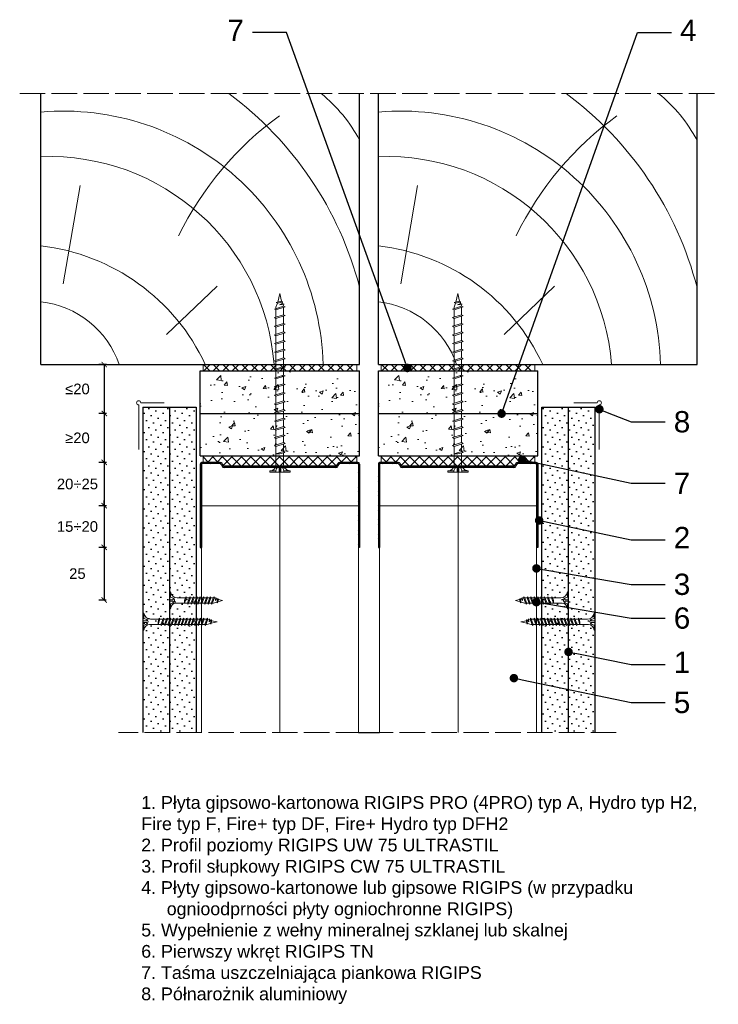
# Model space of a CAD drawing. Header units: millimetres. Extents: x 2112 to 3642, y 705 to 1168.
# Tile 2 of 3: x 2672 to 3001, y 705 to 1168. Entities that reach past the tile are written whole.
import ezdxf
from ezdxf import colors
from ezdxf.entities.mleader import LeaderData, LeaderLine
from ezdxf.math import Vec2, Vec3

# ---------------------------------------------------------------- set-up
doc = ezdxf.new("R2010")
doc.units = ezdxf.units.MM
doc.linetypes.add('ACAD_ISO02W100', pattern=[15, 12, -3])
for name, color, linetype, lineweight in [('_ISOVER WELNA', 7, 'BATTING', 9), ('_RIGIPS AKCESORIA', 7, 'Continuous', 18), ('_RIGIPS G-K', 7, 'Continuous', 25), ('_RIGIPS PROFIL', 7, 'Continuous', 18), ('KRESKOWANIE', 7, 'Continuous', 9), ('OPISY', 7, 'Continuous', 9), ('PRZERYWANA', 7, 'ACAD_ISO02W100', 9), ('WYMIARY', 7, 'Continuous', 25)]:
    doc.layers.add(name, color=color, linetype=linetype, lineweight=lineweight)
doc.styles.get("Standard").update_dxf_attribs({"font": 'arial.ttf'})
doc.linetypes.add('BATTING', pattern='A,0.00254,-2.54,[134,ltypeshp.shx,S=2.54,R=0,X=-2.54,Y=0],-5.08,[134,ltypeshp.shx,S=2.54,R=180,X=2.54,Y=0],-2.54', length=10.16254)
doc.dimstyles.new('ISO-25', dxfattribs={"dimtxt": 5, "dimasz": 2.5, "dimexe": 2.5, "dimexo": 0.625, "dimtad": 1, "dimtxsty": 'Standard', "dimblk": 'ARCHTICK', "dimcen": 2.5, "dimadec": 0, "dimazin": 0, "dimtfac": 1, "dimtmove": 0, "dimatfit": 3, "dimfxl": 1, "dimfxlon": 1, "dimarcsym": 0})
pattern_1 = [(225, (190.6797, -26), (1.122532, -3.367596), [0, -3.175])]
pattern_2 = [(225, (277.4797, -26), (1.122532, -3.367596), [0, -3.175])]
pattern_3 = [(50, (192.18, 0), (18.21847, -1.59391), [1.905, -20.955]), (355, (192.18, 0), (-3.52434, 19.10568), [1.524, -16.76406]), (100.45144, (193.698, -0.133), (14.69412, 17.51178), [1.619, -17.80902]), (46.1842, (192.18, 5.08), (27.1079, -4.20423), [2.8575, -31.4325]), (96.6356, (194.44, 4.73), (23.74041, 24.74261), [2.4285, -26.71356]), (351.1842, (192.18, 5.08), (23.7404, 24.7426), [2.286, -25.14597]), (21, (194.72, 3.81), (15.16144, -10.22652), [1.905, -20.955]), (326, (194.72, 3.81), (6.1802, 18.4188), [1.524, -16.764]), (71.45144, (195.983, 2.958), (21.34164, 8.19228), [1.619, -17.80899]), (37.5, (192.18, 0), (0.30886, 8.455504), [0, -16.5608, 0, -17.018, 0, -16.8275]), (7.5, (192.18, 0), (6.681966, 10.018057), [0, -9.7028, 0, -16.1798, 0, -6.4135]), (327.5, (186.5155, 0), (13.55906, -0.572874), [0, -6.35, 0, -19.812, 0, -26.289]), (317.5, (183.976, 0), (14.81292, 2.54265), [0, -8.255, 0, -13.1572, 0, -18.669])]
pattern_4 = [(50, (275.98, 0), (18.21847, -1.59391), [1.905, -20.955]), (355, (275.98, 0), (-3.52434, 19.10568), [1.524, -16.76406]), (100.45144, (277.498, -0.133), (14.69412, 17.51178), [1.619, -17.80902]), (46.1842, (275.98, 5.08), (27.1079, -4.20423), [2.8575, -31.4325]), (96.6356, (278.24, 4.73), (23.74041, 24.74261), [2.4285, -26.71356]), (351.1842, (275.98, 5.08), (23.7404, 24.7426), [2.286, -25.14597]), (21, (278.52, 3.81), (15.16144, -10.22652), [1.905, -20.955]), (326, (278.52, 3.81), (6.1802, 18.4188), [1.524, -16.764]), (71.45144, (279.783, 2.958), (21.34164, 8.19228), [1.619, -17.80899]), (37.5, (275.98, 0), (0.30886, 8.455504), [0, -16.5608, 0, -17.018, 0, -16.8275]), (7.5, (275.98, 0), (6.681966, 10.018057), [0, -9.7028, 0, -16.1798, 0, -6.4135]), (327.5, (270.3155, 0), (13.55906, -0.572874), [0, -6.35, 0, -19.812, 0, -26.289]), (317.5, (267.776, 0), (14.81292, 2.54265), [0, -8.255, 0, -13.1572, 0, -18.669])]

# ---------------------------------------------------------------- blocks, each defined once
blk = doc.blocks.new('UW 75 ULTRASTIL')
h = blk.add_hatch()
h.set_pattern_fill('ANSI31', color=256, scale=0.5, style=0)
h.paths.add_polyline_path([(-11.93, 0.56), (-11.6, 1.24, -0.286951), (-10.7, 1.8), (10.18, 1.8), (41.3, 1.8, -0.286951), (42.2, 1.24), (42.53, 0.56, 0.286951), (43.43, 0), (52, 0, 0.414214), (52.8, 0.8), (52.8, 40), (52.25, 40), (52.25, 0.8, -0.414214), (52, 0.55), (43.77, 0.55, -0.286951), (42.87, 1.11), (42.54, 1.79, 0.286951), (41.64, 2.35), (-11.04, 2.35, 0.286951), (-11.94, 1.79), (-12.27, 1.11, -0.286951), (-13.17, 0.55), (-21.4, 0.55, -0.414214), (-21.65, 0.8), (-21.65, 40), (-22.2, 40), (-22.2, 0.8, 0.414214), (-21.4, 0), (-12.83, 0, 0.286951)])
for p, q in [((-22.2, 0.8), (-22.2, 40)), ((-22.2, 40), (-21.65, 40)), ((-21.65, 0.8), (-21.65, 40)), ((52.25, 0.8), (52.25, 40)), ((52.8, 40), (52.25, 40)), ((52.8, 0.8), (52.8, 40)), ((-21.4, 0.55), (-13.17, 0.55)), ((-21.4, 0), (-12.83, 0)), ((-12.27, 1.11), (-11.94, 1.79)), ((-11.93, 0.56), (-11.6, 1.24)), ((-11.04, 2.35), (41.64, 2.35)), ((-10.7, 1.8), (41.3, 1.8)), ((42.53, 0.56), (42.2, 1.24)), ((42.87, 1.11), (42.54, 1.79)), ((43.43, 0), (52, 0)), ((43.77, 0.55), (52, 0.55))]:
    blk.add_line(p, q)
for centre, radius, start, end in [((-21.4, 0.8), 0.8, 180, 270), ((-21.4, 0.8), 0.25, 180, 270), ((-13.17, 1.55), 1, 270, 334.0435), ((-12.83, 1), 1, 270, 334.0435), ((-11.04, 1.35), 1, 90, 154.0435), ((-10.7, 0.8), 1, 90, 154.0435), ((41.3, 0.8), 1, 25.9565, 90), ((41.64, 1.35), 1, 25.9565, 90), ((43.43, 1), 1, 205.9565, 270), ((43.77, 1.55), 1, 205.9565, 270), ((52, 0.8), 0.8, 270, 0), ((52, 0.8), 0.25, 270, 0)]:
    blk.add_arc(centre, radius, start, end)
blk = doc.blocks.new('TN 25')
at = {"layer": '_RIGIPS AKCESORIA'}
for p, q in [((0, -0.84), (0, 7.16)), ((0, 7.16), (0.46, 7.16)), ((0.46, 4.78), (0, 4.78)), ((0.46, 7.16), (0.46, 4.78)), ((8.47, 4.46), (8.79, 5)), ((8.79, 5), (9.93, 2.01)), ((10.1, 4.46), (10.41, 5)), ((10.41, 5), (11.56, 2.01)), ((11.67, 4.46), (11.99, 5)), ((11.99, 5), (13.14, 2.01)), ((13.21, 4.46), (13.52, 5)), ((13.52, 5), (14.67, 2.01)), ((14.8, 4.46), (15.12, 5)), ((15.12, 5), (16.26, 2.01)), ((16.42, 4.46), (16.73, 5)), ((16.73, 5), (17.88, 2.01)), ((17.99, 4.46), (18.31, 5)), ((18.31, 5), (19.45, 2.01)), ((19.68, 4.46), (20, 5)), ((20, 5), (21.14, 2.01)), ((0, 3.5), (1.77, 3.5)), ((0, 2.83), (1.77, 2.83)), ((0.46, 1.64), (0, 1.64)), ((0.46, -0.84), (0.46, 1.64)), ((1.77, 3.5), (1.77, 4.2)), ((1.77, 2.83), (1.77, 2.18)), ((3.02, 4.46), (8.47, 4.46)), ((7.49, 2.01), (3.55, 2.01)), ((7.12, 4.46), (7.12, 3.18)), ((8.03, 2.01), (7.12, 4.46)), ((7.12, 3.18), (7.65, 1.53)), ((7.65, 1.53), (8.03, 2.01)), ((9.41, 2.01), (8.03, 2.01)), ((9.61, 1.51), (8.47, 4.46)), ((9, 4.46), (10.1, 4.46)), ((9.93, 2.01), (9.61, 1.51)), ((11.04, 2.01), (9.93, 2.01)), ((11.23, 1.51), (10.1, 4.46)), ((10.62, 4.46), (11.67, 4.46)), ((11.56, 2.01), (11.23, 1.51)), ((12.61, 2.01), (11.56, 2.01)), ((12.81, 1.51), (11.67, 4.46)), ((12.2, 4.46), (13.21, 4.46)), ((13.14, 2.01), (12.81, 1.51)), ((14.15, 2.01), (13.14, 2.01)), ((14.34, 1.51), (13.21, 4.46)), ((13.73, 4.46), (14.8, 4.46)), ((14.67, 2.01), (14.34, 1.51)), ((15.74, 2.01), (14.67, 2.01)), ((15.94, 1.51), (14.8, 4.46)), ((15.33, 4.46), (16.42, 4.46)), ((16.26, 2.01), (15.94, 1.51)), ((17.36, 2.01), (16.26, 2.01)), ((17.55, 1.51), (16.42, 4.46)), ((16.94, 4.46), (17.99, 4.46)), ((17.88, 2.01), (17.55, 1.51)), ((18.93, 2.01), (17.88, 2.01)), ((19.13, 1.51), (17.99, 4.46)), ((18.52, 4.46), (19.68, 4.46)), ((19.45, 2.01), (19.13, 1.51)), ((19.45, 2.01), (20.62, 2.01)), ((20.82, 1.51), (19.68, 4.46)), ((20.21, 4.46), (20.7, 4.46)), ((20.7, 4.46), (22.28, 3.98)), ((21.14, 2.01), (20.82, 1.51)), ((21.14, 2.01), (21.81, 2.12)), ((21.85, 1.83), (21.67, 3.28)), ((21.67, 3.28), (22.14, 2.4)), ((22.14, 2.4), (21.85, 1.83)), ((22.7, 2.36), (22.14, 2.4)), ((22.28, 3.98), (22.56, 4.37)), ((22.7, 2.36), (22.28, 3.98)), ((22.56, 4.37), (23.03, 2.71)), ((23.03, 2.71), (22.7, 2.36)), ((22.71, 3.85), (25, 3.24)), ((25, 3.24), (23.03, 2.71)), ((0, -0.84), (0.46, -0.84))]:
    blk.add_line(p, q, dxfattribs=at)
for centre, major_axis, ratio, start_param, end_param in [((3.09, 7.67), (0.17, 3.2), 0.826134, 1.773653, 3.180586), ((-0.04, 0.9), (0, 3.93), 0.848176, -0.720942, -0.151112), ((3.37, -1.57), (0.28, 3.57), 0.832181, 0.035984, 1.430787), ((-2.73, 15.91), (0, 14.76), 0.848176, 3.399396, 3.475072), ((0.59, 4.62), (0, 2.81), 0.848176, 3.475072, 3.862535), ((1.66, 3.18), (0, 0.895), 0.848176, -1.552777, -0.720942), ((1.66, 3.18), (0, 0.895), 0.848176, 3.862535, 4.730408)]:
    blk.add_ellipse(centre, major_axis=major_axis, ratio=ratio, start_param=start_param, end_param=end_param, dxfattribs=at)
blk = doc.blocks.new('TN 35')
at = {"layer": '_RIGIPS AKCESORIA'}
for p, q in [((0, -0.84), (0, 7.16)), ((0, 7.16), (0.46, 7.16)), ((0.46, 4.78), (0, 4.78)), ((0.46, 7.16), (0.46, 4.78)), ((8.47, 4.46), (8.79, 5)), ((8.79, 5), (9.93, 2.01)), ((10.1, 4.46), (10.41, 5)), ((10.41, 5), (11.56, 2.01)), ((11.67, 4.46), (11.99, 5)), ((11.99, 5), (13.14, 2.01)), ((13.21, 4.46), (13.52, 5)), ((13.52, 5), (14.67, 2.01)), ((14.8, 4.46), (15.12, 5)), ((15.12, 5), (16.26, 2.01)), ((16.42, 4.46), (16.73, 5)), ((16.73, 5), (17.88, 2.01)), ((17.99, 4.46), (18.31, 5)), ((18.31, 5), (19.45, 2.01)), ((19.57, 4.46), (19.88, 5)), ((19.88, 5), (21.03, 2.01)), ((21.14, 4.46), (21.46, 5)), ((21.46, 5), (22.6, 2.01)), ((22.72, 4.46), (23.03, 5)), ((23.03, 5), (24.18, 2.01)), ((24.29, 4.46), (24.61, 5)), ((24.61, 5), (25.75, 2.01)), ((25.87, 4.46), (26.18, 5)), ((26.18, 5), (27.33, 2.01)), ((27.44, 4.46), (27.76, 5)), ((27.76, 5), (28.9, 2.01)), ((29.13, 4.46), (29.45, 5)), ((29.45, 5), (30.59, 2.01)), ((0, 3.5), (1.77, 3.5)), ((0, 2.83), (1.77, 2.83)), ((0.46, 1.64), (0, 1.64)), ((0.46, -0.84), (0.46, 1.64)), ((1.77, 3.5), (1.77, 4.2)), ((1.77, 2.83), (1.77, 2.18)), ((3.02, 4.46), (8.47, 4.46)), ((7.49, 2.01), (3.55, 2.01)), ((7.12, 4.46), (7.12, 3.18)), ((8.03, 2.01), (7.12, 4.46)), ((7.12, 3.18), (7.65, 1.53)), ((7.65, 1.53), (8.03, 2.01)), ((9.41, 2.01), (8.03, 2.01)), ((9.61, 1.51), (8.47, 4.46)), ((9, 4.46), (10.1, 4.46)), ((9.93, 2.01), (9.61, 1.51)), ((11.04, 2.01), (9.93, 2.01)), ((11.23, 1.51), (10.1, 4.46)), ((10.62, 4.46), (11.67, 4.46)), ((11.56, 2.01), (11.23, 1.51)), ((12.61, 2.01), (11.56, 2.01)), ((12.81, 1.51), (11.67, 4.46)), ((12.2, 4.46), (13.21, 4.46)), ((13.14, 2.01), (12.81, 1.51)), ((14.15, 2.01), (13.14, 2.01)), ((14.34, 1.51), (13.21, 4.46)), ((13.73, 4.46), (14.8, 4.46)), ((14.67, 2.01), (14.34, 1.51)), ((15.74, 2.01), (14.67, 2.01)), ((15.94, 1.51), (14.8, 4.46)), ((15.33, 4.46), (16.42, 4.46)), ((16.26, 2.01), (15.94, 1.51)), ((17.36, 2.01), (16.26, 2.01)), ((17.55, 1.51), (16.42, 4.46)), ((16.94, 4.46), (17.99, 4.46)), ((17.88, 2.01), (17.55, 1.51)), ((18.93, 2.01), (17.84, 2.01)), ((19.13, 1.51), (17.99, 4.46)), ((18.52, 4.46), (19.57, 4.46)), ((19.45, 2.01), (19.13, 1.51)), ((20.51, 2.01), (19.41, 2.01)), ((20.7, 1.51), (19.57, 4.46)), ((20.09, 4.46), (21.14, 4.46)), ((21.03, 2.01), (20.7, 1.51)), ((22.08, 2.01), (20.99, 2.01)), ((22.28, 1.51), (21.14, 4.46)), ((21.67, 4.46), (22.72, 4.46)), ((22.6, 2.01), (22.28, 1.51)), ((23.66, 2.01), (22.56, 2.01)), ((23.85, 1.51), (22.72, 4.46)), ((23.24, 4.46), (24.29, 4.46)), ((24.18, 2.01), (23.85, 1.51)), ((25.23, 2.01), (24.14, 2.01)), ((25.43, 1.51), (24.29, 4.46)), ((24.81, 4.46), (25.87, 4.46)), ((25.75, 2.01), (25.43, 1.51)), ((26.81, 2.01), (25.71, 2.01)), ((27, 1.51), (25.87, 4.46)), ((26.39, 4.46), (27.44, 4.46)), ((27.33, 2.01), (27, 1.51)), ((28.38, 2.01), (27.33, 2.01)), ((28.58, 1.51), (27.44, 4.46)), ((27.96, 4.46), (29.13, 4.46)), ((28.9, 2.01), (28.58, 1.51)), ((28.9, 2.01), (30.07, 2.01)), ((30.27, 1.51), (29.13, 4.46)), ((29.65, 4.46), (30.15, 4.46)), ((30.15, 4.46), (31.73, 3.98)), ((30.59, 2.01), (30.27, 1.51)), ((30.59, 2.01), (31.26, 2.12)), ((31.3, 1.83), (31.12, 3.28)), ((31.12, 3.28), (31.59, 2.4)), ((31.59, 2.4), (31.3, 1.83)), ((32.15, 2.36), (31.59, 2.4)), ((31.73, 3.98), (32.01, 4.37)), ((32.15, 2.36), (31.73, 3.98)), ((32.01, 4.37), (32.48, 2.71)), ((32.48, 2.71), (32.15, 2.36)), ((32.16, 3.85), (35, 3.24)), ((35, 3.24), (32.48, 2.71)), ((0, -0.84), (0.46, -0.84))]:
    blk.add_line(p, q, dxfattribs=at)
for centre, major_axis, ratio, start_param, end_param in [((3.09, 7.67), (0.17, 3.2), 0.826134, 1.773653, 3.180586), ((-0.04, 0.9), (0, 3.93), 0.848176, -0.720942, -0.151112), ((3.37, -1.57), (0.28, 3.57), 0.832181, 0.035984, 1.430787), ((-2.73, 15.91), (0, 14.76), 0.848176, 3.399396, 3.475072), ((0.59, 4.62), (0, 2.81), 0.848176, 3.475072, 3.862535), ((1.66, 3.18), (0, 0.895), 0.848176, -1.552777, -0.720942), ((1.66, 3.18), (0, 0.895), 0.848176, 3.862535, 4.730408)]:
    blk.add_ellipse(centre, major_axis=major_axis, ratio=ratio, start_param=start_param, end_param=end_param, dxfattribs=at)
blk = doc.blocks.new('polnaroznik')
at = {"layer": '_RIGIPS AKCESORIA'}
for p, q in [((430.5, 56.15), (451.5, 56.15)), ((429.5, 44.15), (429.5, 55.15))]:
    blk.add_line(p, q, dxfattribs=at)
blk.add_arc((429.5, 56.15), 1, 0, 270, dxfattribs=at)
blk = doc.blocks.new('drew kres')
at = {"layer": 'KRESKOWANIE'}
for p, q in [((2017.14, 418.87), (2001.31, 403.8)), ((2049.56, 403.04), (2044.28, 372.15))]:
    blk.add_line(p, q, dxfattribs=at)
for centre, radius, start, end in [((2049.6, 430.44), 81.58, 181.4719, 274.904), ((2053.93, 433.85), 70.73, 184.4672, 272.1435), ((2063.95, 455.7), 64.99, 204.8961, 263.4825), ((2059.82, 437.89), 29.39, 198.9536, 263.6559), ((2063.5, 432.03), 110.49, 194.5935, 233.3849), ((1921.56, 433.01), 102.26, 306.0245, 333.8719), ((1998.29, 380.05), 47.17, 207.8359, 231.0916)]:
    blk.add_arc(centre, radius, start, end, dxfattribs=at)
blk = doc.blocks.new('TD 70')
at = {"layer": '_RIGIPS AKCESORIA'}
for p, q in [((18.38, 47.4), (18.38, 55.4)), ((18.38, 55.4), (18.84, 55.4)), ((18.84, 55.4), (18.84, 53.01)), ((18.84, 53.01), (18.38, 53.01)), ((18.38, 51.73), (20.15, 51.73)), ((18.38, 51.06), (20.15, 51.06)), ((20.15, 51.73), (20.15, 52.43)), ((20.15, 51.06), (20.15, 50.41)), ((21.4, 52.96), (28.48, 52.96)), ((26.41, 50.01), (25.5, 52.96)), ((25.5, 52.96), (25.5, 51.42)), ((25.5, 51.42), (26.03, 49.44)), ((28.48, 52.96), (28.79, 53.6)), ((29.61, 49.41), (28.48, 52.96)), ((28.79, 53.6), (29.94, 50.01)), ((29, 52.96), (31.59, 52.96)), ((31.59, 52.96), (31.9, 53.6)), ((32.72, 49.41), (31.59, 52.96)), ((31.9, 53.6), (33.05, 50.01)), ((32.11, 52.96), (34.8, 52.96)), ((34.8, 52.96), (35.11, 53.6)), ((35.93, 49.41), (34.8, 52.96)), ((35.11, 53.6), (36.26, 50.01)), ((35.32, 52.96), (38.06, 52.96)), ((38.06, 52.96), (38.38, 53.6)), ((39.2, 49.41), (38.06, 52.96)), ((38.38, 53.6), (39.52, 50.01)), ((38.58, 52.96), (41.44, 52.96)), ((41.44, 52.96), (41.76, 53.6)), ((42.58, 49.41), (41.44, 52.96)), ((41.76, 53.6), (42.9, 50.01)), ((41.96, 52.96), (44.82, 52.96)), ((44.82, 52.96), (45.14, 53.6)), ((45.96, 49.41), (44.82, 52.96)), ((45.14, 53.6), (46.28, 50.01)), ((45.34, 52.96), (48.2, 52.96)), ((48.2, 52.96), (48.52, 53.6)), ((49.34, 49.41), (48.2, 52.96)), ((48.52, 53.6), (49.66, 50.01)), ((48.72, 52.96), (51.58, 52.96)), ((51.58, 52.96), (51.9, 53.6)), ((52.72, 49.41), (51.58, 52.96)), ((51.9, 53.6), (53.04, 50.01)), ((52.1, 52.96), (54.96, 52.96)), ((54.96, 52.96), (55.28, 53.6)), ((56.1, 49.41), (54.96, 52.96)), ((55.28, 53.6), (56.42, 50.01)), ((55.48, 52.96), (58.34, 52.96)), ((58.34, 52.96), (58.66, 53.6)), ((59.48, 49.41), (58.34, 52.96)), ((58.66, 53.6), (59.8, 50.01)), ((58.86, 52.96), (61.72, 52.96)), ((61.72, 52.96), (62.04, 53.6)), ((62.85, 49.41), (61.72, 52.96)), ((62.04, 53.6), (63.18, 50.01)), ((62.24, 52.96), (65.1, 52.96)), ((65.1, 52.96), (65.42, 53.6)), ((66.23, 49.41), (65.1, 52.96)), ((65.42, 53.6), (66.56, 50.01)), ((65.62, 52.96), (68.48, 52.96)), ((68.48, 52.96), (68.8, 53.6)), ((69.61, 49.41), (68.48, 52.96)), ((68.8, 53.6), (69.94, 50.01)), ((69, 52.96), (71.86, 52.96)), ((71.86, 52.96), (72.18, 53.6)), ((72.99, 49.41), (71.86, 52.96)), ((72.18, 53.6), (73.32, 50.01)), ((72.38, 52.96), (75.24, 52.96)), ((75.24, 52.96), (75.56, 53.6)), ((76.37, 49.41), (75.24, 52.96)), ((75.56, 53.6), (76.7, 50.01)), ((75.76, 52.96), (78.62, 52.96)), ((78.62, 52.96), (78.94, 53.6)), ((79.75, 49.41), (78.62, 52.96)), ((78.94, 53.6), (80.08, 50.01)), ((79.14, 52.96), (82, 52.96)), ((82, 52.96), (82.32, 53.6)), ((82, 52.96), (82.32, 53.6)), ((83.13, 49.41), (82, 52.96)), ((83.13, 49.41), (82, 52.96)), ((82.32, 53.6), (83.46, 50.01)), ((82.32, 53.6), (83.46, 50.01)), ((82.52, 52.96), (83.01, 52.96)), ((82.52, 52.96), (83.01, 52.96)), ((83.01, 52.96), (84.6, 52.38)), ((84.16, 49.79), (83.99, 51.54)), ((83.99, 51.54), (84.46, 50.48)), ((84.46, 50.48), (84.16, 49.79)), ((85.02, 50.43), (84.46, 50.48)), ((84.6, 52.38), (84.88, 52.85)), ((85.02, 50.43), (84.6, 52.38)), ((84.88, 52.85), (85.35, 50.85)), ((85.02, 52.22), (88.38, 51.49)), ((85.35, 50.85), (85.02, 50.43)), ((88.38, 51.49), (85.35, 50.85)), ((18.84, 49.87), (18.38, 49.87)), ((18.38, 47.4), (18.84, 47.4)), ((18.84, 47.4), (18.84, 49.87)), ((25.87, 50.01), (21.92, 50.01)), ((26.03, 49.44), (26.41, 50.01)), ((29.42, 50.01), (26.41, 50.01)), ((29.94, 50.01), (29.61, 49.41)), ((32.53, 50.01), (29.94, 50.01)), ((33.05, 50.01), (32.72, 49.41)), ((35.74, 50.01), (33.05, 50.01)), ((36.26, 50.01), (35.93, 49.41)), ((39, 50.01), (36.26, 50.01)), ((39.52, 50.01), (39.2, 49.41)), ((42.38, 50.01), (39.52, 50.01)), ((42.9, 50.01), (42.58, 49.41)), ((45.76, 50.01), (42.9, 50.01)), ((46.28, 50.01), (45.96, 49.41)), ((49.14, 50.01), (46.28, 50.01)), ((49.66, 50.01), (49.34, 49.41)), ((52.52, 50.01), (49.66, 50.01)), ((53.04, 50.01), (52.72, 49.41)), ((55.9, 50.01), (53.04, 50.01)), ((56.42, 50.01), (56.1, 49.41)), ((59.28, 50.01), (56.42, 50.01)), ((59.8, 50.01), (59.48, 49.41)), ((62.66, 50.01), (59.8, 50.01)), ((63.18, 50.01), (62.85, 49.41)), ((66.04, 50.01), (63.18, 50.01)), ((66.56, 50.01), (66.23, 49.41)), ((69.42, 50.01), (66.56, 50.01)), ((69.94, 50.01), (69.61, 49.41)), ((72.8, 50.01), (69.94, 50.01)), ((73.32, 50.01), (72.99, 49.41)), ((76.18, 50.01), (73.32, 50.01)), ((76.7, 50.01), (76.37, 49.41)), ((79.56, 50.01), (76.7, 50.01)), ((80.08, 50.01), (79.75, 49.41)), ((82.94, 50.01), (80.08, 50.01)), ((83.46, 50.01), (83.13, 49.41)), ((83.46, 50.01), (83.13, 49.41)), ((83.46, 50.01), (84.13, 50.15))]:
    blk.add_line(p, q, dxfattribs=at)
for centre, major_axis, ratio, start_param, end_param in [((21.47, 55.9), (1.22, 2.78), 0.837272, 2.095128, 3.598769), ((18.34, 49.13), (0, 3.93), 0.848176, -0.720942, -0.151112), ((21.75, 46.66), (-0.73, 3.32), 0.858496, -0.312441, 1.16424), ((15.65, 64.14), (0, 14.76), 0.848176, 3.399396, 3.475072), ((18.97, 52.85), (0, 2.81), 0.848176, 3.475072, 3.862535), ((20.04, 51.41), (0, 0.895), 0.848176, -1.552777, -0.720942), ((20.04, 51.41), (0, 0.895), 0.848176, 3.862535, 4.730408)]:
    blk.add_ellipse(centre, major_axis=major_axis, ratio=ratio, start_param=start_param, end_param=end_param, dxfattribs=at)
blk = doc.blocks.new('_ArchTick')
at = {"color": 0, "linetype": 'ByBlock', "const_width": 0.15}
blk.add_lwpolyline([(-0.5, -0.5), (0.5, 0.5)], dxfattribs=at)
blk = doc.blocks.new('*D28')
at = {"layer": 'Defpoints', "color": 0, "transparency": 16777216}
for p in [(2758.65, 939.67), (2712.25, 920.07), (2758.05, 920.07)]:
    blk.add_point(p, dxfattribs=at)
at = {"layer": 'WYMIARY', "color": 0, "lineweight": -2, "transparency": 16777216}
for p, q in [((2712.25, 939.67), (2712.25, 942.17)), ((2713.25, 939.67), (2709.75, 939.67)), ((2712.25, 939.67), (2712.25, 920.07)), ((2713.25, 920.07), (2709.75, 920.07)), ((2712.25, 920.07), (2712.25, 917.57))]:
    blk.add_line(p, q, dxfattribs=at)
at = {"layer": 'WYMIARY', "color": 0, "lineweight": -2, "transparency": 16777216, "xscale": 2.5, "yscale": 2.5, "zscale": 2.5}
for p, rotation in [((2712.25, 939.67), 270), ((2712.25, 920.07), 90)]:
    blk.add_blockref('_ArchTick', p, dxfattribs=dict(at, rotation=rotation))
at = {"layer": 'WYMIARY', "color": 0, "transparency": 16777216, "insert": (2699.64, 929.87), "char_height": 5, "attachment_point": 5}
blk.add_mtext('15÷20', dxfattribs=at)
blk = doc.blocks.new('*D29')
at = {"layer": 'Defpoints', "color": 0, "transparency": 16777216}
for p in [(2758.05, 920.07), (2712.23, 895.33), (2757.33, 895.33)]:
    blk.add_point(p, dxfattribs=at)
at = {"layer": 'WYMIARY', "color": 0, "lineweight": -2, "transparency": 16777216}
for p, q in [((2713.23, 920.07), (2709.73, 920.07)), ((2712.23, 920.07), (2712.23, 895.33)), ((2713.23, 895.33), (2709.73, 895.33))]:
    blk.add_line(p, q, dxfattribs=at)
at = {"layer": 'WYMIARY', "color": 0, "lineweight": -2, "transparency": 16777216, "xscale": 2.5, "yscale": 2.5, "zscale": 2.5}
for p, rotation in [((2712.23, 920.07), 90), ((2712.23, 895.33), 270)]:
    blk.add_blockref('_ArchTick', p, dxfattribs=dict(at, rotation=rotation))
at = {"layer": 'WYMIARY', "color": 0, "transparency": 16777216, "insert": (2699.62, 907.7), "char_height": 5, "attachment_point": 5}
blk.add_mtext('25', dxfattribs=at)
blk = doc.blocks.new('*D30')
at = {"layer": 'Defpoints', "color": 0, "transparency": 16777216}
for p in [(2758.65, 960.07), (2712.25, 939.67), (2758.05, 939.67)]:
    blk.add_point(p, dxfattribs=at)
at = {"layer": 'WYMIARY', "color": 0, "lineweight": -2, "transparency": 16777216}
for p, q in [((2713.25, 960.07), (2709.75, 960.07)), ((2712.25, 960.07), (2712.25, 939.67)), ((2713.25, 939.67), (2709.75, 939.67))]:
    blk.add_line(p, q, dxfattribs=at)
at = {"layer": 'WYMIARY', "color": 0, "lineweight": -2, "transparency": 16777216, "xscale": 2.5, "yscale": 2.5, "zscale": 2.5}
for p, rotation in [((2712.25, 960.07), 90), ((2712.25, 939.67), 270)]:
    blk.add_blockref('_ArchTick', p, dxfattribs=dict(at, rotation=rotation))
at = {"layer": 'WYMIARY', "color": 0, "transparency": 16777216, "insert": (2699.64, 949.87), "char_height": 5, "attachment_point": 5}
blk.add_mtext('20÷25', dxfattribs=at)
blk = doc.blocks.new('*D31')
at = {"layer": 'Defpoints', "color": 0, "transparency": 16777216}
for p in [(2756.05, 983.07), (2712.25, 960.07), (2759.45, 960.07)]:
    blk.add_point(p, dxfattribs=at)
at = {"layer": 'WYMIARY', "color": 0, "lineweight": -2, "transparency": 16777216}
for p, q in [((2713.25, 983.07), (2709.75, 983.07)), ((2712.25, 983.07), (2712.25, 960.07)), ((2713.25, 960.07), (2709.75, 960.07))]:
    blk.add_line(p, q, dxfattribs=at)
at = {"layer": 'WYMIARY', "color": 0, "lineweight": -2, "transparency": 16777216, "xscale": 2.5, "yscale": 2.5, "zscale": 2.5}
for p, rotation in [((2712.25, 983.07), 90), ((2712.25, 960.07), 270)]:
    blk.add_blockref('_ArchTick', p, dxfattribs=dict(at, rotation=rotation))
at = {"layer": 'WYMIARY', "color": 0, "transparency": 16777216, "insert": (2699.64, 971.57), "char_height": 5, "attachment_point": 5}
blk.add_mtext('≥20', dxfattribs=at)
blk = doc.blocks.new('*D32')
at = {"layer": 'Defpoints', "color": 0, "transparency": 16777216}
for p in [(2756.05, 1006.07), (2712.25, 983.07), (2758.05, 983.07)]:
    blk.add_point(p, dxfattribs=at)
at = {"layer": 'WYMIARY', "color": 0, "lineweight": -2, "transparency": 16777216}
for p, q in [((2713.25, 1006.07), (2709.75, 1006.07)), ((2712.25, 1006.07), (2712.25, 983.07)), ((2713.25, 983.07), (2709.75, 983.07))]:
    blk.add_line(p, q, dxfattribs=at)
at = {"layer": 'WYMIARY', "color": 0, "lineweight": -2, "transparency": 16777216, "xscale": 2.5, "yscale": 2.5, "zscale": 2.5}
for p, rotation in [((2712.25, 1006.07), 90), ((2712.25, 983.07), 270)]:
    blk.add_blockref('_ArchTick', p, dxfattribs=dict(at, rotation=rotation))
at = {"layer": 'WYMIARY', "color": 0, "transparency": 16777216, "insert": (2699.64, 994.57), "char_height": 5, "attachment_point": 5}
blk.add_mtext('≤20', dxfattribs=at)
blk = doc.blocks.new('_Dot')
at = {"color": 0, "linetype": 'ByBlock', "lineweight": -2}
blk.add_line((-0.5, 0), (-1, 0), dxfattribs=at)
at = {"color": 0, "linetype": 'ByBlock', "const_width": 0.5}
blk.add_lwpolyline([(-0.25, 0, 1), (0.25, 0, 1)], format="xyb", close=True, dxfattribs=at)

msp = doc.modelspace()

# ---------------------------------------------------------------- hatches: boundary and pattern name
at = {"layer": '_RIGIPS G-K'}
h = msp.add_hatch(dxfattribs=at)
h.set_pattern_fill('DOTS', color=256, scale=2, angle=225, style=0)
h.set_pattern_definition(pattern_1)
h.paths.add_polyline_path([(2730.455, 833.068), (2742.955, 833.068), (2742.955, 986.068), (2730.455, 986.068)])
h = msp.add_hatch(dxfattribs=at)
h.set_pattern_fill('DOTS', color=256, scale=2, angle=225, style=0)
h.set_pattern_definition(pattern_1)
h.paths.add_polyline_path([(2742.955, 833.068), (2755.455, 833.068), (2755.455, 986.068), (2742.955, 986.068)])
h = msp.add_hatch(dxfattribs=at)
h.set_pattern_fill('DOTS', color=256, scale=2, angle=225, style=0)
h.set_pattern_definition(pattern_2)
h.paths.add_polyline_path([(2918.255, 833.068), (2930.755, 833.068), (2930.755, 986.068), (2918.255, 986.068)])
h = msp.add_hatch(dxfattribs=at)
h.set_pattern_fill('DOTS', color=256, scale=2, angle=225, style=0)
h.set_pattern_definition(pattern_2)
h.paths.add_polyline_path([(2930.755, 833.068), (2943.255, 833.068), (2943.255, 986.068), (2930.755, 986.068)])
at = {"layer": 'KRESKOWANIE'}
h = msp.add_hatch(dxfattribs=at)
h.set_pattern_fill('ANSI37', color=256, angle=270, style=0)
h.set_pattern_definition([(315, (192.1797, -311.061), (2.245064, 2.245064), []), (45, (192.1797, -311.061), (-2.245064, 2.245064), [])])
h.paths.add_polyline_path([(2831.055, 1006.068), (2758.855, 1006.068), (2758.855, 1003.068), (2831.055, 1003.068)])
h = msp.add_hatch(dxfattribs=at)
h.set_pattern_fill('ANSI37', color=256, angle=270, style=0)
h.set_pattern_definition([(315, (275.9797, -311.061), (2.245064, 2.245064), []), (45, (275.9797, -311.061), (-2.245064, 2.245064), [])])
h.paths.add_polyline_path([(2914.855, 1006.068), (2842.655, 1006.068), (2842.655, 1003.068), (2914.855, 1003.068)])
h = msp.add_hatch(dxfattribs=at)
h.set_pattern_fill('AR-CONC', color=256, scale=0.1, style=0)
h.set_pattern_definition(pattern_3)
h.paths.add_polyline_path([(2832.455, 1003.068), (2757.455, 1003.068), (2757.455, 983.068), (2832.455, 983.068)])
h = msp.add_hatch(dxfattribs=at)
h.set_pattern_fill('AR-CONC', color=256, scale=0.1, style=0)
h.set_pattern_definition(pattern_4)
h.paths.add_polyline_path([(2916.255, 1003.068), (2841.255, 1003.068), (2841.255, 983.068), (2916.255, 983.068)])
h = msp.add_hatch(dxfattribs=at)
h.set_pattern_fill('AR-CONC', color=256, scale=0.1, style=0)
h.set_pattern_definition(pattern_3)
h.paths.add_polyline_path([(2832.455, 983.068), (2757.455, 983.068), (2757.455, 963.068), (2832.455, 963.068)])
h = msp.add_hatch(dxfattribs=at)
h.set_pattern_fill('AR-CONC', color=256, scale=0.1, style=0)
h.set_pattern_definition(pattern_4)
h.paths.add_polyline_path([(2916.255, 983.068), (2841.255, 983.068), (2841.255, 963.068), (2916.255, 963.068)])
h = msp.add_hatch(dxfattribs=at)
h.set_pattern_fill('ANSI37', color=256, angle=270, style=0)
h.set_pattern_definition([(315, (4745.7296, 2397.1966), (2.245064, 2.245064), []), (45, (4745.7296, 2397.1966), (-2.245064, 2.245064), [])])
h.paths.add_polyline_path([(2758.855, 960.068), (2766.829, 960.068, -0.2869508), (2767.728, 959.505), (2768.057, 958.83, 0.2869508), (2768.956, 958.268), (2820.953, 958.268, 0.2869508), (2821.852, 958.83), (2822.181, 959.505, -0.2869508), (2823.08, 960.068), (2831.055, 960.068), (2831.055, 963.068), (2758.855, 963.068)])
h = msp.add_hatch(dxfattribs=at)
h.set_pattern_fill('ANSI37', color=256, angle=270, style=0)
h.set_pattern_definition([(315, (4829.5296, 2397.1966), (2.245064, 2.245064), []), (45, (4829.5296, 2397.1966), (-2.245064, 2.245064), [])])
h.paths.add_polyline_path([(2842.655, 960.068), (2850.629, 960.068, -0.2869508), (2851.528, 959.505), (2851.857, 958.83, 0.2869508), (2852.756, 958.268), (2904.753, 958.268, 0.2869508), (2905.652, 958.83), (2905.981, 959.505, -0.2869508), (2906.88, 960.068), (2914.855, 960.068), (2914.855, 963.068), (2842.655, 963.068)])

# ---------------------------------------------------------------- linework, layer by layer
for p, q in [((2682.455, 1006.068), (2682.455, 1133.568)), ((2832.455, 1006.068), (2832.455, 1133.568)), ((2841.255, 1006.068), (2841.255, 1133.568)), ((2991.255, 1006.068), (2991.255, 1133.568)), ((2682.455, 1006.068), (2832.455, 1006.068)), ((2841.255, 1006.068), (2991.255, 1006.068))]:
    msp.add_line(p, q)
at = {"layer": '_ISOVER WELNA', "ltscale": 3.6}
for p, q in [((2794.955, 833.068), (2794.955, 957.718)), ((2878.755, 833.068), (2878.755, 957.718))]:
    msp.add_line(p, q, dxfattribs=at)
at = {"layer": '_RIGIPS G-K'}
for p, q in [((2757.455, 963.068), (2757.455, 1003.068)), ((2757.455, 1003.068), (2832.455, 1003.068)), ((2832.455, 963.068), (2832.455, 1003.068)), ((2841.255, 963.068), (2841.255, 1003.068)), ((2841.255, 1003.068), (2916.255, 1003.068)), ((2916.255, 963.068), (2916.255, 1003.068)), ((2730.455, 986.068), (2730.455, 833.068)), ((2730.455, 986.068), (2755.455, 986.068)), ((2742.955, 986.068), (2742.955, 833.068)), ((2755.455, 986.068), (2755.455, 833.068)), ((2757.455, 983.068), (2832.455, 983.068)), ((2841.255, 983.068), (2916.255, 983.068)), ((2918.255, 833.068), (2918.255, 986.068)), ((2918.255, 986.068), (2943.255, 986.068)), ((2930.755, 833.068), (2930.755, 986.068)), ((2943.255, 833.068), (2943.255, 986.068)), ((2757.455, 963.068), (2832.455, 963.068)), ((2841.255, 963.068), (2916.255, 963.068)), ((2831.855, 833.068), (2841.855, 833.068))]:
    msp.add_line(p, q, dxfattribs=at)
at = {"layer": '_RIGIPS PROFIL', "lineweight": 9}
for p, q in [((2758.055, 939.668), (2831.855, 939.668)), ((2758.055, 833.068), (2758.055, 939.668)), ((2831.855, 833.068), (2831.855, 939.668)), ((2841.855, 939.668), (2915.655, 939.668)), ((2841.855, 833.068), (2841.855, 939.668)), ((2915.655, 833.068), (2915.655, 939.668))]:
    msp.add_line(p, q, dxfattribs=at)
at = {"layer": 'KRESKOWANIE'}
for p, q in [((2758.855, 1003.068), (2758.855, 1006.068)), ((2831.055, 1003.068), (2831.055, 1006.068)), ((2842.655, 1003.068), (2842.655, 1006.068)), ((2914.855, 1003.068), (2914.855, 1006.068)), ((2758.855, 960.068), (2758.855, 963.068)), ((2831.055, 960.068), (2831.055, 963.068)), ((2842.655, 960.068), (2842.655, 963.068)), ((2914.855, 960.068), (2914.855, 963.068))]:
    msp.add_line(p, q, dxfattribs=at)
at = {"layer": 'PRZERYWANA'}
for p, q in [((2672.455, 1133.568), (3001.255, 1133.568)), ((2672.455, 1133.568), (3001.255, 1133.568)), ((2953.255, 833.068), (2718.955, 833.068))]:
    msp.add_line(p, q, dxfattribs=at)

# ---------------------------------------------------------------- block references
at = {"xscale": 1.200000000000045, "yscale": 1.200000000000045, "zscale": 1.200000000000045, "rotation": 90}
for p in [(2856.63, 933.412), (2940.43, 933.412)]:
    msp.add_blockref('TD 70', p, dxfattribs=at)
at = {"rotation": 180}
for p in [(2810.255, 960.068), (2894.055, 960.068)]:
    msp.add_blockref('UW 75 ULTRASTIL', p, dxfattribs=at)
at = {"layer": '_RIGIPS AKCESORIA', "xscale": -1}
for name, p, rotation in [('polnaroznik', (2784.605, 1417.569), 90), ('TN 25', (2742.955, 898.311), 180), ('TN 35', (2730.455, 888.311), 180)]:
    msp.add_blockref(name, p, dxfattribs=dict(at, rotation=rotation))
at = {"layer": '_RIGIPS AKCESORIA'}
for name, p, rotation in [('polnaroznik', (2889.105, 1417.569), 270), ('TN 25', (2930.755, 898.311), 180), ('TN 35', (2943.255, 888.311), 180)]:
    msp.add_blockref(name, p, dxfattribs=dict(at, rotation=rotation))
at = {"layer": 'KRESKOWANIE', "xscale": 1.5, "yscale": 1.5, "zscale": 1.5, "rotation": 180}
for p in [(5767.317, 1648.584), (5926.117, 1648.584)]:
    msp.add_blockref('drew kres', p, dxfattribs=at)

# ---------------------------------------------------------------- texts
at = {"insert": (2729.661, 803.093), "char_height": 6, "width": 262.79938, "attachment_point": 1}
msp.add_mtext('1. Płyta gipsowo-kartonowa RIGIPS PRO (4PRO) typ A, Hydro typ H2, Fire typ F, Fire+ typ DF, Fire+ Hydro typ DFH2\\P2. Profil poziomy RIGIPS UW 75 ULTRASTIL\\P3. Profil słupkowy RIGIPS CW 75 ULTRASTIL\\P\\pi-12,l12;4. Płyty gipsowo-kartonowe lub gipsowe RIGIPS (w przypadku ognioodprności płyty ogniochronne RIGIPS)\\P\\pi0,l0;5. Wypełnienie z wełny mineralnej szklanej lub skalnej\\P6. Pierwszy wkręt RIGIPS TN\\P7. Taśma uszczelniająca piankowa RIGIPS\\P8. Półnarożnik aluminiowy', dxfattribs=at)

# ---------------------------------------------------------------- dimensions: what is measured, and where the dimension line sits
at = {"layer": 'WYMIARY'}
for base, p1, p2, text, picture, middle in [((2712.246, 983.068), (2756.055, 1006.068), (2758.055, 983.068), '≤20', '*D32', (2699.64, 994.568)), ((2712.246, 960.068), (2756.055, 983.068), (2759.455, 960.068), '≥20', '*D31', (2699.64, 971.568)), ((2712.246, 939.668), (2758.655, 960.068), (2758.055, 939.668), '20÷25', '*D30', (2699.64, 949.868)), ((2712.246, 920.068), (2758.655, 939.668), (2758.055, 920.068), '15÷20', '*D28', (2699.64, 929.868)), ((2712.23, 895.326), (2758.055, 920.068), (2757.329, 895.326), '25', '*D29', (2699.624, 907.697))]:
    dim = msp.add_linear_dim(base=base, p1=p1, p2=p2, angle=90, text=text, dimstyle='ISO-25', override={"dimgap": 10, "dimtad": 3, "dimtmove": 2}, dxfattribs=at)
    dim.commit()
    dim.dimension.update_dxf_attribs({"geometry": picture, "text_midpoint": middle, "text_rotation": 180})

# ---------------------------------------------------------------- leaders
at = {"layer": 'OPISY'}
ml = msp.add_multileader_mtext('Standard', dxfattribs=at)
ml.set_content('7', color=256)
ml.set_leader_properties()
ml.set_arrow_properties(name='DOT')
ml.build(insert=Vec2(0, 0))
ctx = ml.context
ctx.base_point, ctx.char_height, ctx.landing_gap_size, ctx.plane_origin = Vec3(2767.485, 1162.284), 10, 4, Vec3(2974.547, 1305.944)
ctx.text_align_type = 2
notes = []
notes.append((ctx, [(0, (1, 1, 0), (2797.958, 1162.284), (-1, 0), 16, [(0, [(2854.883, 1004.463)], 0, [])])]))
ctx.mtext.insert, ctx.mtext.alignment, ctx.mtext.flow_direction = Vec3(2777.958, 1168.284), 3, 5
ml = msp.add_multileader_mtext('Standard', dxfattribs=at)
ml.set_content('4', color=256)
ml.set_leader_properties()
ml.set_arrow_properties(name='DOT')
ml.build(insert=Vec2(0, 0))
ctx = ml.context
ctx.base_point, ctx.char_height, ctx.landing_gap_size, ctx.plane_origin = Vec3(2979.237, 1162.284), 10, 4, Vec3(2786.648, 1305.944)
notes.append((ctx, [(0, (1, 1, 0), (2963.237, 1162.284), (1, 0), 16, [(0, [(2899.285, 982.975)], 0, [])])]))
ctx.mtext.insert, ctx.mtext.flow_direction = Vec3(2983.237, 1168.284), 5
ml = msp.add_multileader_mtext('Standard', dxfattribs=at)
ml.set_content('8', color=256)
ml.set_leader_properties()
ml.set_arrow_properties(name='DOT')
ml.build(insert=Vec2(0, 0))
ctx = ml.context
ctx.base_point, ctx.char_height, ctx.landing_gap_size, ctx.plane_origin = Vec3(2976.29, 979.095), 10, 4, Vec3(2783.701, 1122.754)
notes.append((ctx, [(0, (1, 1, 0), (2960.29, 979.095), (1, 0), 16, [(0, [(2945.255, 985.068)], 0, [])])]))
ctx.mtext.insert, ctx.mtext.flow_direction = Vec3(2980.29, 984.18), 5
ml = msp.add_multileader_mtext('Standard', dxfattribs=at)
ml.set_content('7', color=256)
ml.set_leader_properties()
ml.set_arrow_properties(name='DOT')
ml.build(insert=Vec2(0, 0))
ctx = ml.context
ctx.base_point, ctx.char_height, ctx.landing_gap_size, ctx.plane_origin = Vec3(2976.29, 950.253), 10, 4, Vec3(2783.701, 1093.913)
notes.append((ctx, [(0, (1, 1, 0), (2960.29, 950.253), (1, 0), 16, [(0, [(2908.999, 961.269)], 0, [])])]))
ctx.mtext.insert, ctx.mtext.flow_direction = Vec3(2980.29, 955.253), 5
ml = msp.add_multileader_mtext('Standard', dxfattribs=at)
ml.set_content('2', color=256)
ml.set_leader_properties()
ml.set_arrow_properties(name='DOT')
ml.build(insert=Vec2(0, 0))
ctx = ml.context
ctx.base_point, ctx.char_height, ctx.landing_gap_size, ctx.plane_origin = Vec3(2976.29, 923.706), 10, 4, Vec3(2783.701, 1067.365)
notes.append((ctx, [(0, (1, 1, 0), (2960.29, 923.706), (1, 0), 16, [(0, [(2916.941, 932.755)], 0, [])])]))
ctx.mtext.insert, ctx.mtext.flow_direction = Vec3(2980.29, 929.706), 5
ml = msp.add_multileader_mtext('Standard', dxfattribs=at)
ml.set_content('3', color=256)
ml.set_leader_properties()
ml.set_arrow_properties(name='DOT')
ml.build(insert=Vec2(0, 0))
ctx = ml.context
ctx.base_point, ctx.char_height, ctx.landing_gap_size, ctx.plane_origin = Vec3(2976.29, 902.63), 10, 4, Vec3(2783.701, 1046.289)
notes.append((ctx, [(0, (1, 1, 0), (2960.29, 902.63), (1, 0), 16, [(0, [(2915.655, 910.197)], 0, [])])]))
ctx.mtext.insert, ctx.mtext.flow_direction = Vec3(2980.29, 907.718), 5
ml = msp.add_multileader_mtext('Standard', dxfattribs=at)
ml.set_content('6', color=256)
ml.set_leader_properties()
ml.set_arrow_properties(name='DOT')
ml.build(insert=Vec2(0, 0))
ctx = ml.context
ctx.base_point, ctx.char_height, ctx.landing_gap_size, ctx.plane_origin = Vec3(2976.29, 886.754), 10, 4, Vec3(2783.701, 1030.414)
notes.append((ctx, [(0, (1, 1, 0), (2960.29, 886.754), (1, 0), 16, [(0, [(2915.655, 894.321)], 0, [])])]))
ctx.mtext.insert, ctx.mtext.flow_direction = Vec3(2980.29, 891.839), 5
ml = msp.add_multileader_mtext('Standard', dxfattribs=at)
ml.set_content('1', color=256)
ml.set_leader_properties()
ml.set_arrow_properties(name='DOT')
ml.build(insert=Vec2(0, 0))
ctx = ml.context
ctx.base_point, ctx.char_height, ctx.landing_gap_size, ctx.plane_origin = Vec3(2976.29, 865.057), 10, 4, Vec3(2783.701, 1008.716)
notes.append((ctx, [(0, (1, 1, 0), (2960.29, 865.057), (1, 0), 16, [(0, [(2930.755, 870.909)], 0, [])])]))
ctx.mtext.insert, ctx.mtext.flow_direction = Vec3(2980.29, 871.057), 5
ml = msp.add_multileader_mtext('Standard', dxfattribs=at)
ml.set_content('5', color=256)
ml.set_leader_properties()
ml.set_arrow_properties(name='DOT')
ml.build(insert=Vec2(0, 0))
ctx = ml.context
ctx.base_point, ctx.char_height, ctx.landing_gap_size, ctx.plane_origin = Vec3(2976.29, 847.054), 10, 4, Vec3(2783.701, 990.714)
notes.append((ctx, [(0, (1, 1, 0), (2960.29, 847.054), (1, 0), 16, [(0, [(2905.051, 858.585)], 0, [])])]))
ctx.mtext.insert, ctx.mtext.flow_direction = Vec3(2980.29, 852.139), 5
for ctx, leaders in notes:
    for number, flags, end, landing, length, lines in leaders:
        leader = LeaderData()
        leader.index, (leader.has_last_leader_line, leader.has_dogleg_vector, leader.attachment_direction) = number, flags
        leader.last_leader_point, leader.dogleg_vector, leader.dogleg_length = Vec3(end), Vec3(landing), length
        for number, points, colour, breaks in lines:
            line = LeaderLine()
            line.index, line.vertices, line.color, line.breaks = number, Vec3.list(points), colors.encode_raw_color(colour), breaks
            leader.lines.append(line)
        ctx.leaders.append(leader)

doc.saveas('drawing.dxf')
